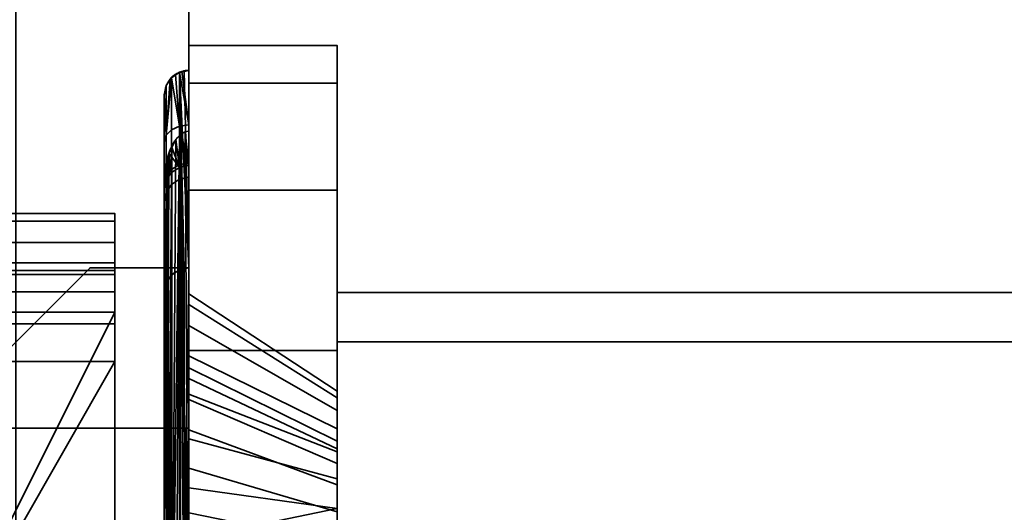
# Model space of a CAD drawing. Header units: millimetres. Extents: x -603 to 3703, y -120 to 249.
# Tile 48 of 99: x -412 to -393, y -28 to -18. Entities that reach past the tile are written whole.
import ezdxf

# ---------------------------------------------------------------- set-up
doc = ezdxf.new("R2010")
doc.units = ezdxf.units.MM
doc.layers.add('151', color=7, linetype='Continuous', true_color=0xffffff)

# ---------------------------------------------------------------- blocks, each defined once
blk = doc.blocks.new('UG_SURFACE_001')
at = {"layer": '151', "color": 252, "linetype": 'Continuous', "lineweight": 35}
for points in [[(602.5, -30, 2213), (602.5, 229.8, 2213), (-602.5, 229.8, 2213), (-602.5, -30, 2213)], [(-452.5, -30, 2063), (-452.5, 229.8, 2063), (452.5, 229.8, 2063), (452.5, -30, 2063)]]:
    blk.add_3dface(points, dxfattribs=at)
blk = doc.blocks.new('UG_SURFACE_008')
at = {"layer": '151', "color": 252, "linetype": 'Continuous', "lineweight": 35}
for points in [[(-406, -19, 1192), (-406, -19, 977), (-409, -19, 977), (-409, -19, 1092.25)], [(-409, -19, 1092.25), (-409, -19, 1192), (-406, -19, 1192)], [(-409, -19, 977), (-406, -19, 977), (-406, -19.761, 973.173), (-409, -19.761, 973.173)], [(-409, -19.761, 1195.827), (-406, -19.761, 1195.827), (-406, -19, 1192), (-409, -19, 1192)], [(-409, -26.784, 1009.654), (-409, -19, 977), (-409, -24.027, 980.523), (-409, -24.67, 982.5)], [(-409, -19, 977), (-409, -24.245, 978.455), (-409, -24.027, 980.523)], [(-409, -26.75, 1032), (-409, -19, 977), (-409, -25.527, 1013.523)], [(-409, -19, 977), (-409, -26.784, 1009.654), (-409, -25.745, 1011.455)], [(-409, -25.284, 976.654), (-409, -24.245, 978.455), (-409, -19, 977), (-409, -19.761, 973.173)], [(-409, -25.745, 1011.455), (-409, -25.527, 1013.523), (-409, -19, 977)], [(-409, -35.25, 1092.25), (-409, -19, 1092.25), (-409, -26.75, 1067), (-409, -35, 1067)], [(-409, -19.761, 1195.827), (-409, -19, 1192), (-409, -24.027, 1189.523), (-409, -24.67, 1191.5)], [(-409, -19, 1192), (-409, -32.5, 1148.5), (-409, -25.284, 1185.654), (-409, -24.245, 1187.455)], [(-409, -24.245, 1187.455), (-409, -24.027, 1189.523), (-409, -19, 1192)], [(-409, -19, 1192), (-409, -23.5, 1145), (-409, -32.5, 1145), (-409, -32.5, 1148.5)], [(-409, -19, 1192), (-409, -19, 1092.25), (-409, -23.5, 1121), (-409, -23.5, 1145)], [(-409, -19, 1092.25), (-409, -35.25, 1092.25), (-409, -35.25, 1117.5), (-409, -32.5, 1117.5)], [(-409, -32.5, 1117.5), (-409, -32.5, 1121), (-409, -23.5, 1121), (-409, -19, 1092.25)], [(-409, -26.75, 1032), (-409, -26.75, 1067), (-409, -19, 1092.25), (-409, -19, 977)], [(-406, -24, 1167.5), (-406, -19, 1192), (-406, -26.133, 1188.069), (-406, -26.76, 1186.983)], [(-406, -19, 977), (-406, -24, 1002.5), (-406, -26.39, 981.507), (-406, -26.002, 980.315)], [(-406, -19, 977), (-406, -24, 1058.875), (-406, -24, 1033.975)], [(-406, -19, 1192), (-406, -26.002, 1189.315), (-406, -26.133, 1188.069)], [(-406, -26.002, 980.315), (-406, -26.133, 979.069), (-406, -19, 977)], [(-406, -19, 977), (-406, -19, 1192), (-406, -24, 1091.25), (-406, -24, 1058.875)], [(-406, -19, 1192), (-406, -24, 1110.1), (-406, -24, 1091.25)], [(-406, -19, 1192), (-406, -19.761, 1195.827), (-406, -26.39, 1190.507), (-406, -26.002, 1189.315)], [(-406, -26.133, 979.069), (-406, -26.76, 977.983), (-406, -19.761, 973.173), (-406, -19, 977)], [(-406, -19, 1192), (-406, -24, 1128.75), (-406, -24, 1110.1)], [(-406, -19, 1192), (-406, -24, 1167.5), (-406, -24, 1128.75)], [(-406, -24, 1033.975), (-406, -24, 1013.575), (-406, -19, 977)], [(-406, -24, 1013.575), (-406, -24, 1002.5), (-406, -19, 977)], [(-409, -19.761, 973.173), (-406, -19.761, 973.173), (-406, -21.929, 969.929), (-409, -21.929, 969.929)], [(-409, -21.929, 1199.071), (-406, -21.929, 1199.071), (-406, -19.761, 1195.827), (-409, -19.761, 1195.827)], [(-409, -26.966, 975.432), (-409, -25.284, 976.654), (-409, -19.761, 973.173), (-409, -21.929, 969.929)], [(-409, -21.929, 1199.071), (-409, -19.761, 1195.827), (-409, -24.67, 1191.5), (-409, -26.061, 1193.045)], [(-406, -21.929, 969.929), (-406, -19.761, 973.173), (-406, -26.76, 977.983), (-406, -27.774, 977.246)], [(-406, -27.228, 1191.439), (-406, -26.39, 1190.507), (-406, -19.761, 1195.827), (-406, -21.929, 1199.071)], [(-409, -21.929, 969.929), (-406, -21.929, 969.929), (-406, -25.173, 967.761), (-409, -25.173, 967.761)], [(-409, -25.173, 1201.239), (-406, -25.173, 1201.239), (-406, -21.929, 1199.071), (-409, -21.929, 1199.071)], [(-409, -21.929, 969.929), (-409, -25.173, 967.761), (-409, -26.966, 975.432)], [(-409, -25.173, 1201.239), (-409, -21.929, 1199.071), (-409, -26.061, 1193.045), (-409, -27.96, 1193.891)], [(-406, -27.774, 977.246), (-406, -25.173, 967.761), (-406, -21.929, 969.929)], [(-406, -21.929, 1199.071), (-406, -25.173, 1201.239), (-406, -28.373, 1191.948), (-406, -27.228, 1191.439)], [(-420, -32.5, 1121), (-411, -23.5, 1121), (-409, -23.5, 1121), (-409, -32.5, 1121)], [(-411, -23.5, 1145), (-420, -32.5, 1145), (-409, -32.5, 1145), (-409, -23.5, 1145)], [(-420, -32.5, 1145), (-411, -23.5, 1145), (-411, -23.5, 1121), (-420, -32.5, 1121)], [(-411, -23.5, 1121), (-411, -23.5, 1145), (-409, -23.5, 1145), (-409, -23.5, 1121)], [(-406, -26.133, 1188.069), (-406, -26.002, 1189.315), (-409, -24.027, 1189.523), (-409, -24.245, 1187.455)], [(-406, -26.002, 1189.315), (-406, -26.39, 1190.507), (-409, -24.67, 1191.5), (-409, -24.027, 1189.523)], [(-406, -26.133, 979.069), (-406, -26.002, 980.315), (-409, -24.027, 980.523), (-409, -24.245, 978.455)], [(-406, -26.002, 980.315), (-406, -26.39, 981.507), (-409, -24.67, 982.5), (-409, -24.027, 980.523)], [(-356.025, -24, 1167.5), (-406, -24, 1167.5), (-406, -37, 1167.5), (-324, -37, 1167.5)], [(-324, -37, 1002.5), (-406, -37, 1002.5), (-406, -24, 1002.5), (-356.025, -24, 1002.5)], [(-406, -26.76, 1186.983), (-406, -27.774, 1186.246), (-406, -24, 1167.5)], [(-406, -24, 1002.5), (-406, -27.228, 982.439), (-406, -26.39, 981.507)], [(-406, -24, 1002.5), (-406, -37, 1002.5), (-406, -29.627, 982.948), (-406, -28.373, 982.948)], [(-406, -28.373, 982.948), (-406, -27.228, 982.439), (-406, -24, 1002.5)], [(-406, -37, 1167.5), (-406, -24, 1167.5), (-406, -27.774, 1186.246), (-406, -29, 1185.986)], [(-406, -24, 1091.25), (-406, -24, 1110.1), (-366.68, -24, 1104.387), (-366.519, -24, 1102.857)], [(-406, -24, 1110.1), (-365.175, -24, 1106.993), (-366.204, -24, 1105.85)], [(-366.204, -24, 1105.85), (-366.68, -24, 1104.387), (-406, -24, 1110.1)], [(-406, -24, 1110.1), (-356.025, -24, 1110.1), (-362.231, -24, 1107.619), (-363.769, -24, 1107.619)], [(-406, -24, 1091.25), (-365.75, -24, 1101.524), (-364.505, -24, 1100.62)], [(-363.769, -24, 1107.619), (-365.175, -24, 1106.993), (-406, -24, 1110.1)], [(-366.519, -24, 1102.857), (-365.75, -24, 1101.524), (-406, -24, 1091.25)], [(-364.505, -24, 1100.62), (-363, -24, 1100.3), (-356.025, -24, 1091.25), (-406, -24, 1091.25)], [(-406, -24, 1013.575), (-406, -24, 1033.975), (-366.68, -24, 1023.887), (-366.519, -24, 1022.357)], [(-406, -24, 1033.975), (-365.175, -24, 1026.493), (-366.204, -24, 1025.35)], [(-366.204, -24, 1025.35), (-366.68, -24, 1023.887), (-406, -24, 1033.975)], [(-406, -24, 1013.575), (-365.75, -24, 1021.024), (-364.505, -24, 1020.12)], [(-363.769, -24, 1027.119), (-365.175, -24, 1026.493), (-406, -24, 1033.975), (-356.025, -24, 1033.975)], [(-366.519, -24, 1022.357), (-365.75, -24, 1021.024), (-406, -24, 1013.575)], [(-364.505, -24, 1020.12), (-363, -24, 1019.8), (-356.025, -24, 1013.575), (-406, -24, 1013.575)], [(-406, -24, 1002.5), (-406, -24, 1013.575), (-356.025, -24, 1013.575), (-356.025, -24, 1002.5)], [(-406, -24, 1033.975), (-406, -24, 1058.875), (-356.025, -24, 1058.875), (-356.025, -24, 1033.975)], [(-406, -24, 1058.875), (-406, -24, 1091.25), (-356.025, -24, 1091.25), (-356.025, -24, 1058.875)], [(-406, -24, 1110.1), (-406, -24, 1128.75), (-356.025, -24, 1128.75), (-356.025, -24, 1110.1)], [(-406, -24, 1128.75), (-406, -24, 1167.5), (-356.025, -24, 1167.5), (-356.025, -24, 1128.75)], [(-406, -26.76, 1186.983), (-406, -26.133, 1188.069), (-409, -24.245, 1187.455), (-409, -25.284, 1185.654)], [(-406, -26.76, 977.983), (-406, -26.133, 979.069), (-409, -24.245, 978.455), (-409, -25.284, 976.654)], [(-406, -26.39, 1190.507), (-406, -27.228, 1191.439), (-409, -26.061, 1193.045), (-409, -24.67, 1191.5)], [(-406, -26.39, 981.507), (-406, -27.228, 982.439), (-409, -26.061, 984.045), (-409, -24.67, 982.5)], [(-409, -24.67, 982.5), (-409, -26.061, 984.045), (-409, -26.784, 1009.654)], [(-356.025, -25, 1003.5), (-406, -25, 1003.5), (-406, -37, 1003.5), (-356.025, -37, 1003.5)], [(-356.025, -37, 1166.5), (-406, -37, 1166.5), (-406, -25, 1166.5), (-356.025, -25, 1166.5)], [(-406, -25, 1033.975), (-406, -29.771, 1016.428), (-406, -28.44, 1015.835)], [(-406, -28.44, 1015.835), (-406, -27.465, 1014.752), (-406, -25, 1033.975)], [(-406, -37, 1033.975), (-406, -31.229, 1016.428), (-406, -29.771, 1016.428), (-406, -25, 1033.975)], [(-406, -37, 1126.75), (-406, -37, 1108.1), (-406, -25, 1110.1), (-406, -25, 1128.75)], [(-406, -25, 1091.25), (-406, -25, 1110.1), (-406, -37, 1108.1), (-406, -37, 1099.9)], [(-406, -25, 1003.5), (-406, -25, 1013.575), (-406, -27.167, 1011.917), (-406, -27.896, 1010.655)], [(-406, -27.465, 1014.752), (-406, -27.015, 1013.366), (-406, -25, 1013.575), (-406, -25, 1033.975)], [(-406, -25, 1033.975), (-406, -25, 1058.875), (-406, -37, 1033.975)], [(-406, -37, 1099.9), (-406, -37, 1093.25), (-406, -25, 1091.25)], [(-406, -27.015, 1013.366), (-406, -27.167, 1011.917), (-406, -25, 1013.575)], [(-406, -25, 1128.75), (-406, -25, 1166.5), (-406, -37, 1166.5), (-406, -37, 1126.75)], [(-406, -25, 1058.875), (-406, -25, 1091.25), (-406, -37, 1093.25), (-406, -37, 1033.975)], [(-406, -37, 1003.5), (-406, -25, 1003.5), (-406, -30.5, 1009.496), (-406, -31.925, 1009.799)], [(-406, -27.896, 1010.655), (-406, -29.075, 1009.799), (-406, -25, 1003.5)], [(-406, -29.075, 1009.799), (-406, -30.5, 1009.496), (-406, -25, 1003.5)], [(-356.025, -25, 1110.1), (-406, -25, 1110.1), (-363.769, -25, 1107.619), (-362.231, -25, 1107.619)], [(-406, -25, 1110.1), (-365.175, -25, 1106.993), (-363.769, -25, 1107.619)], [(-406, -25, 1110.1), (-366.68, -25, 1104.387), (-366.204, -25, 1105.85)], [(-406, -25, 1091.25), (-365.75, -25, 1101.524), (-366.519, -25, 1102.857)], [(-366.519, -25, 1102.857), (-366.68, -25, 1104.387), (-406, -25, 1110.1), (-406, -25, 1091.25)], [(-366.204, -25, 1105.85), (-365.175, -25, 1106.993), (-406, -25, 1110.1)], [(-406, -25, 1091.25), (-356.025, -25, 1091.25), (-363, -25, 1100.3), (-364.505, -25, 1100.62)], [(-364.505, -25, 1100.62), (-365.75, -25, 1101.524), (-406, -25, 1091.25)], [(-356.025, -25, 1033.975), (-406, -25, 1033.975), (-365.175, -25, 1026.493), (-363.769, -25, 1027.119)], [(-406, -25, 1033.975), (-366.68, -25, 1023.887), (-366.204, -25, 1025.35)], [(-406, -25, 1013.575), (-365.75, -25, 1021.024), (-366.519, -25, 1022.357)], [(-366.519, -25, 1022.357), (-366.68, -25, 1023.887), (-406, -25, 1033.975), (-406, -25, 1013.575)], [(-366.204, -25, 1025.35), (-365.175, -25, 1026.493), (-406, -25, 1033.975)], [(-406, -25, 1013.575), (-356.025, -25, 1013.575), (-363, -25, 1019.8), (-364.505, -25, 1020.12)], [(-364.505, -25, 1020.12), (-365.75, -25, 1021.024), (-406, -25, 1013.575)], [(-356.025, -25, 1003.5), (-356.025, -25, 1013.575), (-406, -25, 1013.575), (-406, -25, 1003.5)], [(-356.025, -25, 1033.975), (-356.025, -25, 1058.875), (-406, -25, 1058.875), (-406, -25, 1033.975)], [(-356.025, -25, 1058.875), (-356.025, -25, 1091.25), (-406, -25, 1091.25), (-406, -25, 1058.875)], [(-356.025, -25, 1110.1), (-356.025, -25, 1128.75), (-406, -25, 1128.75), (-406, -25, 1110.1)], [(-356.025, -25, 1128.75), (-356.025, -25, 1166.5), (-406, -25, 1166.5), (-406, -25, 1128.75)], [(-409, -25.173, 967.761), (-406, -25.173, 967.761), (-406, -29, 967), (-409, -29, 967)], [(-409, -29, 1202), (-406, -29, 1202), (-406, -25.173, 1201.239), (-409, -25.173, 1201.239)], [(-409, -25.173, 967.761), (-409, -29, 967), (-409, -29, 975), (-409, -26.966, 975.432)], [(-409, -27.96, 1193.891), (-409, -29, 1194), (-409, -29, 1202), (-409, -25.173, 1201.239)], [(-406, -27.774, 1186.246), (-406, -26.76, 1186.983), (-409, -25.284, 1185.654), (-409, -26.966, 1184.432)], [(-406, -27.774, 977.246), (-406, -26.76, 977.983), (-409, -25.284, 976.654), (-409, -26.966, 975.432)], [(-409, -26.966, 1184.432), (-409, -25.284, 1185.654), (-409, -32.5, 1148.5)], [(-406, -29.627, 1191.948), (-406, -28.373, 1191.948), (-406, -25.173, 1201.239), (-406, -29, 1202)], [(-406, -27.774, 977.246), (-406, -29, 976.986), (-406, -29, 967), (-406, -25.173, 967.761)], [(-406, -27.167, 1011.917), (-406, -27.015, 1013.366), (-409, -25.527, 1013.523), (-409, -25.745, 1011.455)], [(-406, -27.015, 1013.366), (-406, -27.465, 1014.752), (-409, -26.17, 1015.5), (-409, -25.527, 1013.523)], [(-409, -25.527, 1013.523), (-409, -26.17, 1015.5), (-409, -26.75, 1032)], [(-406, -27.896, 1010.655), (-406, -27.167, 1011.917), (-409, -25.745, 1011.455), (-409, -26.784, 1009.654)], [(-406, -27.228, 1191.439), (-406, -28.373, 1191.948), (-409, -27.96, 1193.891), (-409, -26.061, 1193.045)], [(-406, -27.228, 982.439), (-406, -28.373, 982.948), (-409, -27.96, 984.891), (-409, -26.061, 984.045)], [(-409, -26.784, 1009.654), (-409, -26.061, 984.045), (-409, -27.96, 984.891)], [(-406, -27.465, 1014.752), (-406, -28.44, 1015.835), (-409, -27.561, 1017.045), (-409, -26.17, 1015.5)], [(-409, -26.75, 1032), (-409, -26.17, 1015.5), (-409, -27.561, 1017.045)], [(-409, -26.75, 1032), (-424, -26.75, 1032), (-424, -26.75, 1067), (-409, -26.75, 1067)], [(-409, -35, 1032), (-424, -35, 1032), (-424, -26.75, 1032), (-409, -26.75, 1032)], [(-409, -26.75, 1067), (-424, -26.75, 1067), (-424, -35, 1067), (-409, -35, 1067)], [(-409, -26.75, 1032), (-409, -29.46, 1017.891), (-409, -30.5, 1018)], [(-409, -30.5, 1018), (-409, -31.54, 1017.891), (-409, -35, 1032), (-409, -26.75, 1032)], [(-409, -26.75, 1032), (-409, -27.561, 1017.045), (-409, -29.46, 1017.891)], [(-406, -29.075, 1009.799), (-406, -27.896, 1010.655), (-409, -26.784, 1009.654), (-409, -28.466, 1008.432)], [(-409, -27.96, 984.891), (-409, -29, 985), (-409, -28.466, 1008.432), (-409, -26.784, 1009.654)], [(-406, -29, 1185.986), (-406, -27.774, 1186.246), (-409, -26.966, 1184.432), (-409, -29, 1184)], [(-406, -29, 976.986), (-406, -27.774, 977.246), (-409, -26.966, 975.432), (-409, -29, 975)], [(-409, -29, 1184), (-409, -26.966, 1184.432), (-409, -32.5, 1148.5)], [(-406, -28.44, 1015.835), (-406, -29.771, 1016.428), (-409, -29.46, 1017.891), (-409, -27.561, 1017.045)], [(-409, -29, 1194), (-409, -27.96, 1193.891), (-406, -28.373, 1191.948)], [(-409, -29, 985), (-409, -27.96, 984.891), (-406, -28.373, 982.948)], [(-406, -28.373, 1191.948), (-406, -29.627, 1191.948), (-409, -29, 1194)], [(-406, -28.373, 982.948), (-406, -29.627, 982.948), (-409, -29, 985)]]:
    blk.add_3dface(points, dxfattribs=at)
blk = doc.blocks.new('UG_SURFACE_009')
at = {"layer": '151', "color": 43, "linetype": 'Continuous', "lineweight": 35}
for points in [[(-409, 0, 2017), (-409, -49, 2017), (409, -49, 2017), (409, 0, 2017)], [(-409, 0, 2017), (-409, 0, 2), (-409, -19.5, 23.5), (-409, -19.5, 24.884)], [(-409, -49, 2017), (-409, 0, 2017), (-409, -20.732, 30.5), (-409, -33.268, 30.5)], [(-409, -20.732, 30.5), (-409, 0, 2017), (-409, -19.5, 24.884)], [(-409, -19.5, 23.5), (-409, 0, 2), (-409, -2), (-409, -23.5, 12.5)], [(-409, -47), (-409, -2), (409, -2), (409, -47)], [(-409, -2), (-409, -47), (-409, -30.5, 12.5), (-409, -23.5, 12.5)], [(-409.191, -19.538, 23.538), (-409.098, -19.51, 23.51), (-409, -23.5, 23.5)], [(-409, -19.5, 23.5), (-409.189, -19.542, 24.856), (-409.145, -19.522, 24.87)], [(-409.189, -19.542, 24.856), (-409, -19.5, 23.5), (-409.098, -19.51, 23.51)], [(-409, -20.602, 25.606), (-409.145, -19.522, 24.87), (-409.189, -19.542, 24.856)], [(-409.145, -19.522, 24.87), (-409, -19.5, 24.884), (-409, -19.5, 23.5)], [(-409, -20.602, 25.606), (-409, -19.5, 24.884), (-409.145, -19.522, 24.87)], [(-409.098, -19.51, 23.51), (-409, -19.5, 23.5), (-409, -23.5, 23.5)], [(-409, -21.43, 29.383), (-409, -19.5, 24.884), (-409, -20.602, 25.606)], [(-409, -23.5, 12.5), (-409, -23.5, 23.5), (-409, -19.5, 23.5)], [(-409, -21.43, 29.383), (-409, -20.732, 30.5), (-409, -19.5, 24.884)], [(-409.354, -19.646, 23.646), (-409.354, -23.646, 23.646), (-409.462, -23.809, 23.809), (-409.462, -19.809, 23.809)], [(-409.462, -20.816, 25.384), (-409.351, -19.65, 24.785), (-409.382, -19.677, 24.767)], [(-409.351, -19.65, 24.785), (-409.462, -20.816, 25.384), (-409.354, -20.703, 25.501)], [(-409.382, -19.677, 24.767), (-409.461, -19.809, 24.683), (-409.462, -20.816, 25.384)], [(-409.354, -19.646, 23.646), (-409.461, -19.809, 24.683), (-409.382, -19.677, 24.767)], [(-409.382, -19.677, 24.767), (-409.351, -19.65, 24.785), (-409.354, -19.646, 23.646)], [(-409.191, -19.538, 23.538), (-409.191, -23.538, 23.538), (-409.354, -23.646, 23.646), (-409.354, -19.646, 23.646)], [(-409.354, -20.703, 25.501), (-409.351, -19.65, 24.785), (-409.351, -19.65, 24.785)], [(-409.351, -19.65, 24.785), (-409.354, -20.703, 25.501), (-409.191, -20.628, 25.579)], [(-409.191, -19.538, 23.538), (-409.351, -19.65, 24.785), (-409.274, -19.582, 24.83)], [(-409.191, -20.628, 25.579), (-409.274, -19.582, 24.83), (-409.351, -19.65, 24.785)], [(-409.274, -19.582, 24.83), (-409.189, -19.542, 24.856), (-409.191, -19.538, 23.538)], [(-409.191, -20.628, 25.579), (-409.189, -19.542, 24.856), (-409.274, -19.582, 24.83)], [(-409, -23.5, 23.5), (-409.098, -23.51, 23.51), (-409.191, -19.538, 23.538)], [(-409.098, -23.51, 23.51), (-409.191, -23.538, 23.538), (-409.191, -19.538, 23.538)], [(-409.191, -20.628, 25.579), (-409.189, -19.542, 24.856), (-409.189, -19.542, 24.856)], [(-409.189, -19.542, 24.856), (-409.191, -20.628, 25.579), (-409, -20.602, 25.606)], [(-409.462, -19.809, 23.809), (-409.462, -23.809, 23.809), (-409.5, -24, 24), (-409.5, -20, 24)], [(-409.462, -19.809, 23.809), (-409.5, -19.996, 24.567), (-409.464, -19.815, 24.68)], [(-409.5, -19.996, 24.567), (-409.462, -19.809, 23.809), (-409.5, -20, 24)], [(-409.464, -19.815, 24.68), (-409.5, -19.996, 24.567), (-409.462, -20.816, 25.384)], [(-409.464, -19.815, 24.68), (-409.461, -19.809, 24.683), (-409.462, -19.809, 23.809)], [(-409.462, -20.816, 25.384), (-409.461, -19.809, 24.683), (-409.464, -19.815, 24.68)], [(-409.462, -20.816, 25.384), (-409.461, -19.809, 24.683), (-409.461, -19.809, 24.683)], [(-409.5, -20, 24), (-409.5, -20, 24.565), (-409.5, -19.996, 24.567)], [(-409.462, -20.816, 25.384), (-409.5, -19.996, 24.567), (-409.5, -20, 24.565)], [(-409.5, -20.949, 25.247), (-409.5, -20, 24.565), (-409.5, -20, 24), (-409.5, -24, 24)], [(-409.5, -20, 24.565), (-409.5, -20.949, 25.247), (-409.462, -20.816, 25.384)], [(-409.462, -20.816, 25.384), (-409.462, -21.658, 26.598), (-409.354, -21.509, 26.663), (-409.354, -20.703, 25.501)], [(-409.354, -20.703, 25.501), (-409.354, -21.509, 26.663), (-409.191, -21.41, 26.706), (-409.191, -20.628, 25.579)], [(-409.191, -20.628, 25.579), (-409.191, -21.41, 26.706), (-409, -21.375, 26.721), (-409, -20.602, 25.606)], [(-409, -20.602, 25.606), (-409, -21.375, 26.721), (-409, -21.666, 28.047), (-409, -21.43, 29.383)], [(-409.5, -20.949, 25.247), (-409.5, -21.833, 26.521), (-409.462, -21.658, 26.598), (-409.462, -20.816, 25.384)], [(-409.263, -20.898, 30.425), (-409.347, -21.06, 30.347), (-409.347, -32.94, 30.347), (-409.346, -32.941, 30.347)], [(-409.191, -21.466, 29.397), (-409.347, -21.06, 30.347), (-409.263, -20.898, 30.425)], [(-409.19, -20.824, 30.459), (-409.346, -32.941, 30.347), (-409.263, -33.102, 30.425)], [(-409.346, -32.941, 30.347), (-409.19, -20.824, 30.459), (-409.263, -20.898, 30.425)], [(-409.263, -33.102, 30.425), (-409.19, -33.176, 30.459), (-409.19, -20.824, 30.459)], [(-409.263, -20.898, 30.425), (-409.19, -20.824, 30.459), (-409.191, -21.466, 29.397)], [(-409, -21.43, 29.383), (-409.191, -21.466, 29.397), (-409.19, -20.824, 30.459)], [(-409.19, -20.824, 30.459), (-409.19, -20.824, 30.459), (-409.191, -21.466, 29.397)], [(-409.155, -20.788, 30.475), (-409.19, -20.824, 30.459), (-409, -33.268, 30.5)], [(-409.19, -20.824, 30.459), (-409.155, -20.788, 30.475), (-409, -21.43, 29.383)], [(-409.19, -20.824, 30.459), (-409.155, -33.212, 30.475), (-409.074, -33.255, 30.495)], [(-409.19, -20.824, 30.459), (-409.19, -33.176, 30.459), (-409.155, -33.212, 30.475)], [(-409.074, -33.255, 30.495), (-409, -33.268, 30.5), (-409.19, -20.824, 30.459)], [(-409.074, -20.745, 30.495), (-409.155, -20.788, 30.475), (-409, -33.268, 30.5)], [(-409, -21.43, 29.383), (-409.155, -20.788, 30.475), (-409.074, -20.745, 30.495)], [(-409, -33.268, 30.5), (-409, -20.732, 30.5), (-409.074, -20.745, 30.495)], [(-409.074, -20.745, 30.495), (-409, -20.732, 30.5), (-409, -21.43, 29.383)], [(-409.5, -24, 24), (-409.5, -30, 24), (-409.5, -21.833, 26.521), (-409.5, -20.949, 25.247)], [(-409.347, -21.06, 30.347), (-409.441, -32.638, 30.186), (-409.407, -32.825, 30.29)], [(-409.441, -32.638, 30.186), (-409.347, -21.06, 30.347), (-409.407, -21.175, 30.29)], [(-409.407, -32.825, 30.29), (-409.347, -32.94, 30.347), (-409.347, -21.06, 30.347)], [(-409.407, -21.175, 30.29), (-409.347, -21.06, 30.347), (-409.191, -21.466, 29.397)], [(-409.407, -21.175, 30.29), (-409.441, -21.362, 30.186), (-409.441, -32.638, 30.186)], [(-409.441, -21.362, 30.186), (-409.407, -21.175, 30.29), (-409.354, -21.567, 29.436)], [(-409.191, -21.466, 29.397), (-409.354, -21.567, 29.436), (-409.407, -21.175, 30.29)], [(-409.441, -32.634, 30.184), (-409.441, -21.366, 30.184), (-409.5, -21.693, 30.002)], [(-409.5, -21.693, 30.002), (-409.441, -21.366, 30.184), (-409.462, -21.718, 29.494)], [(-409.354, -21.567, 29.436), (-409.462, -21.718, 29.494), (-409.441, -21.362, 30.186)], [(-409.441, -21.366, 30.184), (-409.441, -21.362, 30.186), (-409.462, -21.718, 29.494)], [(-409.462, -21.658, 26.598), (-409.462, -21.974, 28.04), (-409.354, -21.812, 28.044), (-409.354, -21.509, 26.663)], [(-409.441, -21.362, 30.186), (-409.441, -21.366, 30.184), (-409.441, -32.634, 30.184), (-409.441, -32.638, 30.186)], [(-409.354, -21.509, 26.663), (-409.354, -21.812, 28.044), (-409.191, -21.704, 28.046), (-409.191, -21.41, 26.706)], [(-409.354, -21.812, 28.044), (-409.354, -21.567, 29.436), (-409.191, -21.466, 29.397), (-409.191, -21.704, 28.046)], [(-409.191, -21.41, 26.706), (-409.191, -21.704, 28.046), (-409, -21.666, 28.047), (-409, -21.375, 26.721)], [(-409.191, -21.704, 28.046), (-409.191, -21.466, 29.397), (-409, -21.43, 29.383), (-409, -21.666, 28.047)], [(-409.5, -21.833, 26.521), (-409.5, -22.165, 28.036), (-409.462, -21.974, 28.04), (-409.462, -21.658, 26.598)], [(-409.5, -21.693, 30.002), (-409.5, -21.697, 30), (-409.5, -32.303, 30), (-409.5, -32.307, 30.002)], [(-409.5, -32.307, 30.002), (-409.441, -32.634, 30.184), (-409.5, -21.693, 30.002)], [(-409.5, -21.697, 30), (-409.5, -21.693, 30.002), (-409.462, -21.718, 29.494)], [(-409.5, -30, 24), (-409.5, -21.697, 30), (-409.5, -21.897, 29.563)], [(-409.5, -21.697, 30), (-409.5, -31.835, 28.036), (-409.5, -32.103, 29.563)], [(-409.5, -21.697, 30), (-409.5, -30, 24), (-409.5, -32.167, 26.521), (-409.5, -31.835, 28.036)], [(-409.5, -32.103, 29.563), (-409.5, -32.303, 30), (-409.5, -21.697, 30)], [(-409.462, -21.718, 29.494), (-409.5, -21.897, 29.563), (-409.5, -21.697, 30)], [(-409.462, -21.974, 28.04), (-409.462, -21.718, 29.494), (-409.354, -21.567, 29.436), (-409.354, -21.812, 28.044)], [(-409.5, -22.165, 28.036), (-409.5, -21.897, 29.563), (-409.462, -21.718, 29.494), (-409.462, -21.974, 28.04)], [(-409.5, -22.165, 28.036), (-409.5, -21.833, 26.521), (-409.5, -30, 24)], [(-409.5, -21.897, 29.563), (-409.5, -22.165, 28.036), (-409.5, -30, 24)], [(-409, -23.5, 23.5), (-409.098, -23.51, 12.51), (-409.191, -23.538, 12.538)], [(-409.191, -23.538, 12.538), (-409.098, -23.51, 23.51), (-409, -23.5, 23.5)], [(-409, -23.5, 12.5), (-409, -30.5, 12.5), (-409.098, -30.49, 12.51)], [(-409.098, -23.51, 12.51), (-409, -23.5, 12.5), (-409.098, -30.49, 12.51)], [(-409, -23.5, 23.5), (-409, -23.5, 12.5), (-409.098, -23.51, 12.51)], [(-409.354, -23.646, 12.646), (-409.354, -30.354, 12.646), (-409.462, -30.191, 12.809), (-409.462, -23.809, 12.809)], [(-409.354, -23.646, 23.646), (-409.354, -23.646, 12.646), (-409.462, -23.809, 12.809), (-409.462, -23.809, 23.809)], [(-409.191, -23.538, 12.538), (-409.191, -30.462, 12.538), (-409.354, -30.354, 12.646), (-409.354, -23.646, 12.646)], [(-409.191, -23.538, 23.538), (-409.191, -23.538, 12.538), (-409.354, -23.646, 12.646), (-409.354, -23.646, 23.646)], [(-409.098, -30.49, 12.51), (-409.191, -30.462, 12.538), (-409.191, -23.538, 12.538), (-409.098, -23.51, 12.51)], [(-409.191, -23.538, 12.538), (-409.191, -23.538, 23.538), (-409.098, -23.51, 23.51)], [(-409.462, -23.809, 12.809), (-409.462, -30.191, 12.809), (-409.5, -30, 13), (-409.5, -24, 13)], [(-409.462, -23.809, 23.809), (-409.462, -23.809, 12.809), (-409.5, -24, 13), (-409.5, -24, 24)], [(-409.5, -24, 24), (-409.5, -24, 13), (-409.5, -30, 13), (-409.5, -30, 24)]]:
    blk.add_3dface(points, dxfattribs=at)
blk = doc.blocks.new('UG_SURFACE_075')
at = {"layer": '151', "color": 6, "linetype": 'Continuous', "lineweight": 35}
for points in [[(-410.5, -22.552, 1026.235), (-415.5, -22.552, 1026.235), (-415.5, -22.4, 1027), (-410.5, -22.4, 1027)], [(-410.5, -22.4, 1027), (-415.5, -22.4, 1027), (-415.5, -22.4, 1073), (-410.5, -22.4, 1073)], [(-410.5, -22.4, 1073), (-415.5, -22.4, 1073), (-415.5, -22.552, 1073.765), (-410.5, -22.552, 1073.765)], [(-415.5, -35.4, 1027), (-415.5, -22.4, 1027), (-415.5, -24.4, 1025), (-415.5, -33.4, 1025)], [(-415.5, -22.4, 1027), (-415.5, -22.552, 1026.235), (-415.5, -22.986, 1025.586), (-415.5, -23.635, 1025.152)], [(-415.5, -23.635, 1025.152), (-415.5, -24.4, 1025), (-415.5, -22.4, 1027)], [(-415.5, -35.4, 1027), (-415.5, -35.4, 1040.566), (-415.5, -22.4, 1027)], [(-415.5, -35.4, 1040.566), (-415.5, -34.4, 1050), (-415.5, -22.4, 1073), (-415.5, -22.4, 1027)], [(-415.5, -22.552, 1073.765), (-415.5, -22.4, 1073), (-415.5, -34.4, 1050)], [(-410.5, -35.4, 1073), (-410.5, -22.4, 1073), (-410.5, -24.4, 1075), (-410.5, -33.4, 1075)], [(-410.5, -22.4, 1073), (-410.5, -22.552, 1073.765), (-410.5, -22.986, 1074.414), (-410.5, -23.635, 1074.848)], [(-410.5, -22.4, 1027), (-410.5, -24.4, 1025), (-410.5, -23.635, 1025.152)], [(-410.5, -23.635, 1074.848), (-410.5, -24.4, 1075), (-410.5, -22.4, 1073)], [(-410.5, -33.4, 1025), (-410.5, -24.4, 1025), (-410.5, -22.4, 1027), (-410.5, -35.4, 1027)], [(-410.5, -22.4, 1027), (-410.5, -35.4, 1040.566), (-410.5, -35.4, 1027)], [(-410.5, -35.4, 1073), (-410.5, -35.4, 1059.434), (-410.5, -22.4, 1073)], [(-410.5, -35.4, 1059.434), (-410.5, -35.4, 1040.566), (-410.5, -22.4, 1027), (-410.5, -22.4, 1073)], [(-410.5, -23.635, 1025.152), (-410.5, -22.986, 1025.586), (-410.5, -22.552, 1026.235), (-410.5, -22.4, 1027)], [(-410.5, -22.986, 1025.586), (-415.5, -22.986, 1025.586), (-415.5, -22.552, 1026.235), (-410.5, -22.552, 1026.235)], [(-410.5, -22.552, 1073.765), (-415.5, -22.552, 1073.765), (-415.5, -22.986, 1074.414), (-410.5, -22.986, 1074.414)], [(-415.5, -34.4, 1050), (-415.5, -23.635, 1074.848), (-415.5, -22.986, 1074.414), (-415.5, -22.552, 1073.765)], [(-410.5, -23.635, 1025.152), (-415.5, -23.635, 1025.152), (-415.5, -22.986, 1025.586), (-410.5, -22.986, 1025.586)], [(-410.5, -22.986, 1074.414), (-415.5, -22.986, 1074.414), (-415.5, -23.635, 1074.848), (-410.5, -23.635, 1074.848)], [(-415.5, -23.4, 1153), (-415.5, -25.4, 1155), (-415.5, -24.635, 1154.848)], [(-415.5, -23.4, 1153), (-415.5, -36.4, 1153), (-415.5, -34.4, 1155), (-415.5, -25.4, 1155)], [(-415.5, -36.4, 1120.566), (-415.5, -23.4, 1107), (-415.5, -23.552, 1106.235)], [(-415.5, -23.4, 1153), (-415.5, -36.4, 1139.434), (-415.5, -36.4, 1153)], [(-415.5, -23.4, 1153), (-415.5, -23.4, 1107), (-415.5, -36.4, 1120.566), (-415.5, -36.4, 1139.434)], [(-415.5, -24.635, 1154.848), (-415.5, -23.986, 1154.414), (-415.5, -23.552, 1153.765), (-415.5, -23.4, 1153)], [(-410.5, -23.4, 1107), (-415.5, -23.4, 1107), (-415.5, -23.4, 1153), (-410.5, -23.4, 1153)], [(-410.5, -23.552, 1106.235), (-415.5, -23.552, 1106.235), (-415.5, -23.4, 1107), (-410.5, -23.4, 1107)], [(-410.5, -23.4, 1153), (-415.5, -23.4, 1153), (-415.5, -23.552, 1153.765), (-410.5, -23.552, 1153.765)], [(-410.5, -23.4, 1107), (-410.5, -25.4, 1105), (-410.5, -24.635, 1105.152)], [(-410.5, -23.4, 1107), (-410.5, -36.4, 1107), (-410.5, -34.4, 1105), (-410.5, -25.4, 1105)], [(-410.5, -36.4, 1153), (-410.5, -23.4, 1153), (-410.5, -25.4, 1155), (-410.5, -34.4, 1155)], [(-410.5, -23.4, 1153), (-410.5, -23.552, 1153.765), (-410.5, -23.986, 1154.414), (-410.5, -24.635, 1154.848)], [(-410.5, -23.4, 1107), (-410.5, -36.4, 1120.566), (-410.5, -36.4, 1107)], [(-410.5, -24.635, 1154.848), (-410.5, -25.4, 1155), (-410.5, -23.4, 1153)], [(-410.5, -23.4, 1107), (-410.5, -23.4, 1153), (-410.5, -36.4, 1139.434), (-410.5, -36.4, 1120.566)], [(-410.5, -36.4, 1153), (-410.5, -36.4, 1139.434), (-410.5, -23.4, 1153)], [(-410.5, -24.635, 1105.152), (-410.5, -23.986, 1105.586), (-410.5, -23.552, 1106.235), (-410.5, -23.4, 1107)], [(-415.5, -23.552, 1106.235), (-415.5, -23.986, 1105.586), (-415.5, -24.635, 1105.152), (-415.5, -36.4, 1120.566)], [(-410.5, -23.986, 1105.586), (-415.5, -23.986, 1105.586), (-415.5, -23.552, 1106.235), (-410.5, -23.552, 1106.235)], [(-410.5, -23.552, 1153.765), (-415.5, -23.552, 1153.765), (-415.5, -23.986, 1154.414), (-410.5, -23.986, 1154.414)], [(-410.5, -24.4, 1025), (-415.5, -24.4, 1025), (-415.5, -23.635, 1025.152), (-410.5, -23.635, 1025.152)], [(-410.5, -23.635, 1074.848), (-415.5, -23.635, 1074.848), (-415.5, -24.4, 1075), (-410.5, -24.4, 1075)], [(-415.5, -34.4, 1050), (-415.5, -24.4, 1075), (-415.5, -23.635, 1074.848)], [(-410.5, -24.635, 1105.152), (-415.5, -24.635, 1105.152), (-415.5, -23.986, 1105.586), (-410.5, -23.986, 1105.586)], [(-410.5, -23.986, 1154.414), (-415.5, -23.986, 1154.414), (-415.5, -24.635, 1154.848), (-410.5, -24.635, 1154.848)], [(-410.5, -33.4, 1025), (-415.5, -33.4, 1025), (-415.5, -24.4, 1025), (-410.5, -24.4, 1025)], [(-410.5, -24.4, 1075), (-415.5, -24.4, 1075), (-415.5, -32.4, 1075), (-414.5, -32.4, 1075)], [(-415.5, -34.4, 1050), (-415.5, -35.4, 1050), (-415.5, -32.4, 1075), (-415.5, -24.4, 1075)], [(-414.5, -32.4, 1075), (-414.5, -33.4, 1075), (-410.5, -33.4, 1075), (-410.5, -24.4, 1075)], [(-415.5, -24.635, 1105.152), (-415.5, -25.4, 1105), (-415.5, -36.4, 1120.566)], [(-410.5, -25.4, 1105), (-415.5, -25.4, 1105), (-415.5, -24.635, 1105.152), (-410.5, -24.635, 1105.152)], [(-410.5, -24.635, 1154.848), (-415.5, -24.635, 1154.848), (-415.5, -25.4, 1155), (-410.5, -25.4, 1155)], [(-414.5, -32.4, 1105), (-415.5, -32.4, 1105), (-415.5, -25.4, 1105), (-410.5, -25.4, 1105)], [(-415.5, -34.4, 1155), (-410.5, -34.4, 1155), (-410.5, -25.4, 1155), (-415.5, -25.4, 1155)], [(-415.5, -25.4, 1105), (-415.5, -32.4, 1105), (-415.5, -36.4, 1107), (-415.5, -36.4, 1120.566)], [(-410.5, -25.4, 1105), (-410.5, -34.4, 1105), (-414.5, -34.4, 1105), (-414.5, -32.4, 1105)], [(-415.5, -32.4, 1105), (-414.5, -32.4, 1105), (-414.5, -32.4, 1075), (-415.5, -32.4, 1075)], [(-415.5, -32.4, 1105), (-415.5, -35.4, 1105.268), (-415.5, -35.814, 1105.586)], [(-415.5, -32.4, 1105), (-415.5, -32.4, 1075), (-415.5, -35.4, 1050), (-415.5, -35.4, 1105.268)], [(-415.5, -35.814, 1105.586), (-415.5, -36.248, 1106.235), (-415.5, -36.4, 1107), (-415.5, -32.4, 1105)], [(-414.5, -33.4, 1075), (-414.5, -32.4, 1075), (-414.5, -32.4, 1105), (-414.5, -34.4, 1105)], [(-415.5, -33.4, 1025), (-410.5, -33.4, 1025), (-410.5, -34.165, 1025.152), (-415.5, -34.165, 1025.152)], [(-415.5, -35.4, 1027), (-415.5, -33.4, 1025), (-415.5, -34.165, 1025.152)], [(-414.5, -34.165, 1074.848), (-410.5, -34.165, 1074.848), (-410.5, -33.4, 1075), (-414.5, -33.4, 1075)], [(-414.5, -35.165, 1105.152), (-414.5, -34.165, 1074.848), (-414.5, -33.4, 1075)], [(-414.5, -34.4, 1105), (-414.5, -35.165, 1105.152), (-414.5, -33.4, 1075)], [(-410.5, -35.4, 1073), (-410.5, -33.4, 1075), (-410.5, -34.165, 1074.848)], [(-410.5, -34.165, 1025.152), (-410.5, -33.4, 1025), (-410.5, -35.4, 1027)], [(-415.5, -34.165, 1025.152), (-410.5, -34.165, 1025.152), (-410.5, -34.814, 1025.586), (-415.5, -34.814, 1025.586)], [(-415.5, -34.165, 1025.152), (-415.5, -34.814, 1025.586), (-415.5, -35.248, 1026.235), (-415.5, -35.4, 1027)], [(-414.5, -34.814, 1074.414), (-410.5, -34.814, 1074.414), (-410.5, -34.165, 1074.848), (-414.5, -34.165, 1074.848)], [(-414.5, -35.4, 1105.268), (-414.5, -34.814, 1074.414), (-414.5, -34.165, 1074.848)], [(-414.5, -35.165, 1105.152), (-414.5, -35.4, 1105.268), (-414.5, -34.165, 1074.848)], [(-410.5, -35.4, 1027), (-410.5, -35.248, 1026.235), (-410.5, -34.814, 1025.586), (-410.5, -34.165, 1025.152)], [(-410.5, -34.165, 1074.848), (-410.5, -34.814, 1074.414), (-410.5, -35.248, 1073.765), (-410.5, -35.4, 1073)], [(-414.5, -34.4, 1050), (-414.5, -35.4, 1050), (-415.5, -35.4, 1050), (-415.5, -34.4, 1050)], [(-414.5, -34.4, 1050), (-415.5, -34.4, 1050), (-415.5, -35.4, 1040.566), (-410.5, -35.4, 1040.566)], [(-415.5, -35.165, 1154.848), (-410.5, -35.165, 1154.848), (-410.5, -34.4, 1155), (-415.5, -34.4, 1155)], [(-415.5, -35.165, 1154.848), (-415.5, -34.4, 1155), (-415.5, -36.4, 1153)], [(-414.5, -35.4, 1059.434), (-414.5, -35.4, 1050), (-414.5, -34.4, 1050)], [(-410.5, -35.4, 1059.434), (-414.5, -35.4, 1059.434), (-414.5, -34.4, 1050)], [(-414.5, -34.4, 1050), (-410.5, -35.4, 1040.566), (-410.5, -35.4, 1059.434)], [(-414.5, -34.4, 1105), (-410.5, -34.4, 1105), (-410.5, -35.165, 1105.152), (-414.5, -35.165, 1105.152)], [(-410.5, -36.4, 1153), (-410.5, -34.4, 1155), (-410.5, -35.165, 1154.848)], [(-410.5, -35.165, 1105.152), (-410.5, -34.4, 1105), (-410.5, -36.4, 1107)], [(-415.5, -34.814, 1025.586), (-410.5, -34.814, 1025.586), (-410.5, -35.248, 1026.235), (-415.5, -35.248, 1026.235)], [(-414.5, -35.248, 1073.765), (-410.5, -35.248, 1073.765), (-410.5, -34.814, 1074.414), (-414.5, -34.814, 1074.414)], [(-414.5, -35.248, 1073.765), (-414.5, -34.814, 1074.414), (-414.5, -35.4, 1105.268)], [(-415.5, -35.814, 1154.414), (-410.5, -35.814, 1154.414), (-410.5, -35.165, 1154.848), (-415.5, -35.165, 1154.848)], [(-415.5, -36.4, 1153), (-415.5, -36.248, 1153.765), (-415.5, -35.814, 1154.414), (-415.5, -35.165, 1154.848)], [(-415.5, -35.248, 1026.235), (-410.5, -35.248, 1026.235), (-410.5, -35.4, 1027), (-415.5, -35.4, 1027)], [(-410.5, -35.165, 1105.152), (-410.5, -35.814, 1105.586), (-414.5, -35.4, 1105.268)], [(-414.5, -35.4, 1105.268), (-414.5, -35.165, 1105.152), (-410.5, -35.165, 1105.152)], [(-414.5, -35.4, 1073), (-410.5, -35.4, 1073), (-410.5, -35.248, 1073.765), (-414.5, -35.248, 1073.765)], [(-414.5, -35.4, 1105.268), (-414.5, -35.4, 1073), (-414.5, -35.248, 1073.765)], [(-410.5, -36.4, 1107), (-410.5, -36.248, 1106.235), (-410.5, -35.814, 1105.586), (-410.5, -35.165, 1105.152)], [(-410.5, -35.165, 1154.848), (-410.5, -35.814, 1154.414), (-410.5, -36.248, 1153.765), (-410.5, -36.4, 1153)], [(-415.5, -35.4, 1027), (-410.5, -35.4, 1027), (-410.5, -35.4, 1040.566), (-415.5, -35.4, 1040.566)], [(-415.5, -35.4, 1105.268), (-414.5, -35.4, 1059.434), (-414.5, -35.4, 1073)], [(-415.5, -35.4, 1105.268), (-415.5, -35.4, 1050), (-414.5, -35.4, 1050), (-414.5, -35.4, 1059.434)], [(-414.5, -35.4, 1073), (-414.5, -35.4, 1105.268), (-415.5, -35.4, 1105.268)], [(-410.5, -35.814, 1105.586), (-415.5, -35.814, 1105.586), (-415.5, -35.4, 1105.268), (-414.5, -35.4, 1105.268)], [(-414.5, -35.4, 1059.434), (-410.5, -35.4, 1059.434), (-410.5, -35.4, 1073), (-414.5, -35.4, 1073)], [(-415.5, -35.814, 1105.586), (-410.5, -35.814, 1105.586), (-410.5, -36.248, 1106.235), (-415.5, -36.248, 1106.235)], [(-415.5, -36.248, 1153.765), (-410.5, -36.248, 1153.765), (-410.5, -35.814, 1154.414), (-415.5, -35.814, 1154.414)], [(-415.5, -36.248, 1106.235), (-410.5, -36.248, 1106.235), (-410.5, -36.4, 1107), (-415.5, -36.4, 1107)], [(-415.5, -36.4, 1153), (-410.5, -36.4, 1153), (-410.5, -36.248, 1153.765), (-415.5, -36.248, 1153.765)], [(-415.5, -36.4, 1107), (-410.5, -36.4, 1107), (-410.5, -36.4, 1120.566), (-415.5, -36.4, 1120.566)], [(-415.5, -36.4, 1120.566), (-410.5, -36.4, 1120.566), (-410.5, -36.4, 1139.434), (-415.5, -36.4, 1139.434)], [(-410.5, -36.4, 1153), (-415.5, -36.4, 1153), (-415.5, -36.4, 1139.434), (-410.5, -36.4, 1139.434)]]:
    blk.add_3dface(points, dxfattribs=at)
blk = doc.blocks.new('UG_SURFACE_078')
at = {"layer": '151', "color": 252, "linetype": 'Continuous', "lineweight": 35}
for points in [[(-414, -46.92, 2022.5), (414, -46.92, 2022.5), (414, 62.92, 2022.5), (-414, 62.92, 2022.5)], [(-412.5, -46.92, 2021), (-412.5, 62.92, 2021), (412.5, 62.92, 2021), (412.5, -46.92, 2021)]]:
    blk.add_3dface(points, dxfattribs=at)

msp = doc.modelspace()

# ---------------------------------------------------------------- linework, layer by layer
at = {"layer": '151', "color": 252, "linetype": 'Continuous', "lineweight": -3, "true_color": 0x939598}
for p, q in [((-409, 0, 2017), (-409, -49, 2017)), ((-409, -2), (-409, -47)), ((-409, -19, 977), (-406, -19, 977)), ((-409, -19, 977), (-409, -19, 1192)), ((-409, -19, 1192), (-406, -19, 1192)), ((-406, -19, 977), (-406, -19, 1192)), ((-409, -19.5, 23.5), (-409, -19.5, 24.884)), ((-409, -23.5, 23.5), (-409, -19.5, 23.5)), ((-409.5, -20, 24.565), (-409.5, -20, 24)), ((-409.5, -20, 24), (-409.5, -24, 24)), ((-409, -20.732, 30.5), (-409, -33.268, 30.5)), ((-409.5, -32.303, 30), (-409.5, -21.697, 30)), ((-410.5, -22.4, 1027), (-415.5, -22.4, 1027)), ((-415.5, -22.4, 1073), (-410.5, -22.4, 1073)), ((-410.5, -22.4, 1073), (-410.5, -22.4, 1027)), ((-411, -23.5, 1145), (-420, -32.5, 1145)), ((-420, -32.5, 1121), (-411, -23.5, 1121)), ((-410.5, -23.4, 1107), (-415.5, -23.4, 1107)), ((-415.5, -23.4, 1153), (-410.5, -23.4, 1153)), ((-411, -23.5, 1121), (-409, -23.5, 1121)), ((-411, -23.5, 1121), (-411, -23.5, 1145)), ((-411, -23.5, 1145), (-409, -23.5, 1145)), ((-410.5, -23.4, 1153), (-410.5, -23.4, 1107)), ((-409, -23.5, 1121), (-409, -32.5, 1121)), ((-409, -23.5, 1145), (-409, -23.5, 1121)), ((-409, -32.5, 1145), (-409, -23.5, 1145)), ((-409, -23.5, 12.5), (-409, -23.5, 23.5)), ((-409, -30.5, 12.5), (-409, -23.5, 12.5)), ((-409.5, -24, 24), (-409.5, -24, 13)), ((-409.5, -24, 13), (-409.5, -30, 13)), ((-406, -37, 1002.5), (-406, -24, 1002.5)), ((-406, -24, 1002.5), (-324, -24, 1002.5)), ((-406, -24, 1002.5), (-406, -24, 1167.5)), ((-406, -24, 1167.5), (-406, -37, 1167.5)), ((-406, -24, 1167.5), (-324, -24, 1167.5)), ((-410.5, -24.4, 1075), (-415.5, -24.4, 1075)), ((-415.5, -24.4, 1025), (-410.5, -24.4, 1025)), ((-410.5, -33.4, 1075), (-410.5, -24.4, 1075)), ((-410.5, -24.4, 1025), (-410.5, -33.4, 1025)), ((-406, -25, 1003.5), (-324.414, -25, 1003.5)), ((-406, -37, 1003.5), (-406, -25, 1003.5)), ((-406, -25, 1003.5), (-406, -25, 1166.5)), ((-406, -25, 1166.5), (-324.414, -25, 1166.5)), ((-406, -25, 1166.5), (-406, -37, 1166.5)), ((-415.5, -25.4, 1105), (-410.5, -25.4, 1105)), ((-410.5, -25.4, 1155), (-415.5, -25.4, 1155)), ((-410.5, -25.4, 1105), (-410.5, -34.4, 1105)), ((-410.5, -34.4, 1155), (-410.5, -25.4, 1155)), ((-424, -26.75, 1032), (-409, -26.75, 1032)), ((-424, -26.75, 1067), (-409, -26.75, 1067)), ((-409, -35, 1067), (-409, -26.75, 1067)), ((-409, -26.75, 1032), (-409, -35, 1032)), ((-409, -26.75, 1067), (-409, -26.75, 1032))]:
    msp.add_line(p, q, dxfattribs=at)
at = {"layer": '151', "color": 252, "linetype": 'Continuous', "lineweight": -3, "true_color": 0x939598, "extrusion": (1, 0, 0)}
for centre in [(-29, 1189, -409), (-29, 980, -409), (-30.5, 1013, -409)]:
    msp.add_circle(centre, 5, dxfattribs=at)
at = {"layer": '151', "color": 252, "linetype": 'Continuous', "lineweight": -3, "true_color": 0x939598, "extrusion": (-1, 0, 0)}
for centre, radius in [((29, 1189, 406), 3.014), ((29, 980, 406), 3.014), ((30.5, 1013, 406), 3.504)]:
    msp.add_circle(centre, radius, dxfattribs=at)
at = {"layer": '151', "color": 252, "linetype": 'Continuous', "lineweight": -3, "true_color": 0x939598, "extrusion": (1, 0, 0)}
for centre, radius, start, end in [((-29, 977, -409), 10, 180, 0), ((-29, 1192, -409), 10, 0, 180), ((-29, 1192, -406), 10, 0, 180), ((-29, 977, -406), 10, 180, 0), ((-18.166, 28.12, -409.5), 4, 151.9639, 242.7144), ((-24.4, 1027, -410.5), 2, 270, 0), ((-24.4, 1073, -410.5), 2, 0, 90), ((-25.4, 1107, -410.5), 2, 270, 0), ((-25.4, 1153, -410.5), 2, 0, 90)]:
    msp.add_arc(centre, radius, start, end, dxfattribs=at)
at = {"layer": '151', "color": 252, "linetype": 'Continuous', "lineweight": -3, "true_color": 0x939598, "extrusion": (-1, 0, 0)}
msp.add_arc((18.166, 28.12, 409), 3.5, 292.3993, 42.8462, dxfattribs=at)
at = {"layer": '151', "color": 252, "linetype": 'Continuous', "lineweight": -3, "true_color": 0x939598, "extrusion": (0, 0.707107, 0.707107)}
for centre in [(-409, -20, 24), (-409, -24, 13), (-409, -24, 24)]:
    msp.add_ellipse(centre, major_axis=(0, -0.5, 0.5), ratio=0.707107, start_param=3.141593, end_param=4.712389, dxfattribs=at)
at = {"layer": '151', "color": 252, "linetype": 'Continuous', "lineweight": -3, "true_color": 0x939598}
for points, knots in [([(-409, -19.5, 24.884), (-409.049, -19.5, 24.884), (-409.099, -19.508, 24.879), (-409.192, -19.536, 24.86), (-409.235, -19.556, 24.846), (-409.315, -19.609, 24.812), (-409.352, -19.641, 24.791), (-409.417, -19.719, 24.74), (-409.445, -19.766, 24.71), (-409.487, -19.873, 24.643), (-409.499, -19.934, 24.605), (-409.5, -19.997, 24.567), (-409.5, -19.999, 24.566), (-409.5, -20, 24.565)], [0, 0, 0, 0, 0.172833, 0.172833, 0.344836, 0.344836, 0.528241, 0.528241, 0.741578, 0.741578, 0.994451, 0.994451, 1, 1, 1, 1]), ([(-409.5, -21.697, 30), (-409.5, -21.696, 30.001), (-409.5, -21.694, 30.002), (-409.499, -21.522, 30.105), (-409.469, -21.345, 30.203), (-409.372, -21.079, 30.339), (-409.327, -20.983, 30.386), (-409.232, -20.858, 30.444), (-409.197, -20.819, 30.462), (-409.131, -20.77, 30.483), (-409.103, -20.755, 30.49), (-409.05, -20.737, 30.498), (-409.025, -20.732, 30.5), (-409, -20.732, 30.5)], [0, 0, 0, 0, 0.0037, 0.0037, 0.475418, 0.475418, 0.742572, 0.742572, 0.868357, 0.868357, 0.941855, 0.941855, 1, 1, 1, 1])]:
    msp.add_open_spline(points, degree=3, knots=knots, dxfattribs=at)

# ---------------------------------------------------------------- block references
for name in ['UG_SURFACE_001', 'UG_SURFACE_078', 'UG_SURFACE_009', 'UG_SURFACE_008', 'UG_SURFACE_075']:
    msp.add_blockref(name, (0, 0), dxfattribs=at)

doc.saveas('drawing.dxf')
